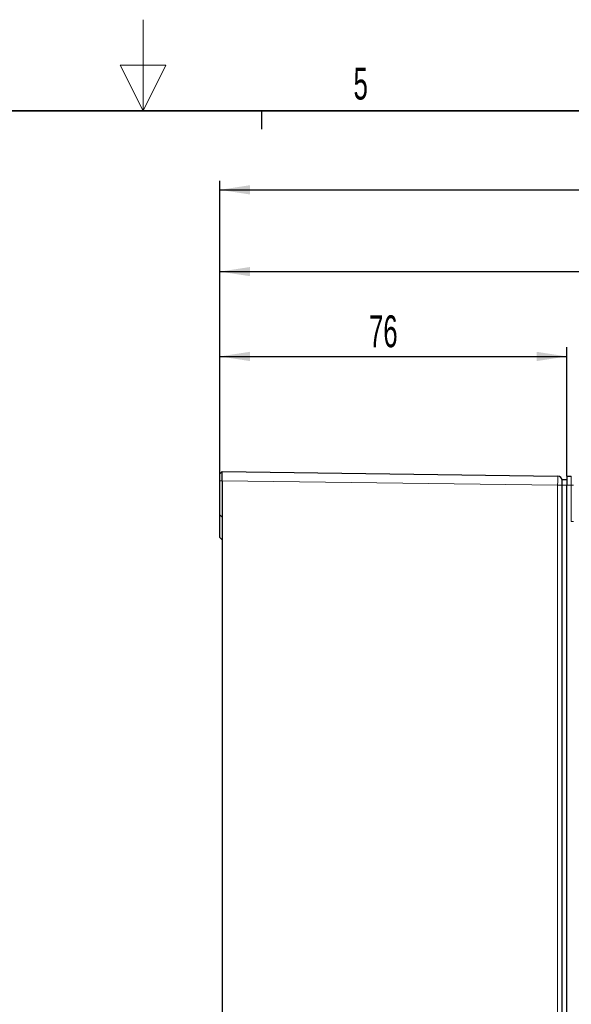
# Paper-space layout 'Blatt3' of a CAD drawing. Header units: millimetres. Extents: x 5 to 418, y 2 to 292.
# Tile 35 of 39: x 203 to 264, y 185 to 292. Entities that reach past the tile are written whole.
import ezdxf

# ---------------------------------------------------------------- set-up
doc = ezdxf.new("R2010")
doc.units = ezdxf.units.MM
doc.layers.add('SLD-0', color=7, linetype='Continuous')
doc.styles.add('SLDTEXTSTYLE0', font='TXT', dxfattribs={"width": 0.605})
doc.dimstyles.new('SLDDIMSTYLE0', dxfattribs={"dimtxt": 3.5, "dimasz": 3.302, "dimexe": 0, "dimexo": 0.0625, "dimgap": 0.875, "dimtad": 1, "dimlfac": 2, "dimrnd": 1e-09, "dimzin": 12, "dimdsep": 46, "dimtxsty": 'SLDTEXTSTYLE0', "dimsah": 1, "dimcen": 0.09, "dimadec": 0, "dimazin": 3, "dimtfac": 1, "dimtofl": 0, "dimtmove": 0, "dimatfit": 3, "dimfxl": 1, "dimfrac": 2, "dimtolj": 1, "dimtzin": 12, "dimarcsym": 0})

# ---------------------------------------------------------------- blocks, each defined once
blk = doc.blocks.new('_D_12')
at = {"layer": 'SLD-0'}
for p, q in [((225.42, 241.95), (225.42, 256.57)), ((263.42, 242.45), (263.42, 256.57)), ((225.42, 255.57), (263.42, 255.57))]:
    blk.add_line(p, q, dxfattribs=at)
for points in [[(225.42, 255.57), (228.73, 255.06), (228.73, 256.08)], [(263.42, 255.57), (260.12, 256.08), (260.12, 255.06)]]:
    blk.add_solid(points, dxfattribs=at)
at = {"layer": 'SLD-0', "insert": (241.75, 260.08), "char_height": 3.5, "attachment_point": 1, "style": 'SLDTEXTSTYLE0'}
blk.add_mtext('76', dxfattribs=at)
blk = doc.blocks.new('_D_13')
at = {"layer": 'SLD-0'}
for p, q in [((225.42, 241.95), (225.42, 274.84)), ((345.42, 227.67), (345.42, 274.84)), ((225.42, 273.84), (345.42, 273.84))]:
    blk.add_line(p, q, dxfattribs=at)
for points in [[(225.42, 273.84), (228.73, 273.33), (228.73, 274.35)], [(345.42, 273.84), (342.12, 274.35), (342.12, 273.33)]]:
    blk.add_solid(points, dxfattribs=at)
at = {"layer": 'SLD-0', "insert": (281.41, 278.35), "char_height": 3.5, "attachment_point": 1, "style": 'SLDTEXTSTYLE0'}
blk.add_mtext('240', dxfattribs=at)
blk = doc.blocks.new('_D_14')
at = {"layer": 'SLD-0'}
for p, q in [((225.42, 241.95), (225.42, 265.87)), ((321.32, 260.7), (321.32, 265.87)), ((225.42, 264.87), (321.32, 264.87))]:
    blk.add_line(p, q, dxfattribs=at)
for centre, start, end in [((272.73, 267.56), 153.4349, 206.5651), ((274.02, 267.56), 333.4349, 26.5651)]:
    blk.add_arc(centre, 6.01, start, end, dxfattribs=at)
for points in [[(225.42, 264.87), (228.73, 264.37), (228.73, 265.38)], [(321.32, 264.87), (318.02, 265.38), (318.02, 264.37)]]:
    blk.add_solid(points, dxfattribs=at)
at = {"layer": 'SLD-0', "insert": (267.36, 269.39), "char_height": 3.5, "attachment_point": 1, "style": 'SLDTEXTSTYLE0'}
blk.add_mtext('191,8', dxfattribs=at)

psp = doc.layouts.new('Blatt3')

# ---------------------------------------------------------------- linework, layer by layer
at = {"color": 7, "linetype": 'Continuous', "lineweight": 25}
for p, q in [((225.4247, 242.6968), (225.6747, 242.9468)), ((225.4247, 238.1968), (225.4247, 241.9469)), ((225.6747, 242.9468), (262.4314, 242.4535)), ((225.6747, 241.9469), (225.6747, 237.9468)), ((263.4247, 242.0468), (262.9247, 242.0468)), ((262.9247, 241.4468), (262.9247, 242.0468)), ((263.4247, 242.4468), (263.9247, 242.4468)), ((263.4247, 242.4468), (263.4247, 241.4468)), ((262.9247, 107.4468), (262.9247, 241.4468)), ((263.4247, 126.1968), (263.4247, 241.4468)), ((225.4247, 238.1968), (225.6747, 237.9468)), ((225.4247, 235.6968), (225.4247, 238.1968)), ((225.6747, 237.9468), (225.6747, 130.8934)), ((225.4247, 235.6968), (225.6747, 235.4469))]:
    psp.add_line(p, q, dxfattribs=at)
at = {"color": 7, "linetype": 'Continuous', "lineweight": 18}
for p, q in [((225.4247, 241.9469), (225.6747, 241.9469)), ((262.4314, 241.4536), (225.6747, 241.9469)), ((263.9247, 241.4468), (263.9247, 242.4468)), ((262.4314, 126.2066), (262.4314, 241.4536)), ((262.9247, 241.4536), (262.4314, 241.4536)), ((263.4247, 241.4468), (262.9247, 241.4468)), ((263.9247, 241.4468), (263.4247, 241.4468)), ((263.9247, 237.454), (263.9247, 241.4468)), ((264.1747, 241.4468), (263.9247, 241.4468)), ((264.1747, 237.454), (263.9247, 237.454))]:
    psp.add_line(p, q, dxfattribs=at)
at = {"color": 7, "linetype": 'Continuous', "lineweight": 25}
psp.add_arc((262.4247, 241.9535), 0.5, 0, 89.230975, dxfattribs=at)
at = {"color": 7, "linetype": 'Continuous', "lineweight": 18}
psp.add_ellipse((262.4247, 241.4535), major_axis=(0.0067, 1), ratio=0.0067099, start_param=4.71252409, end_param=6.28314027, dxfattribs=at)
at = {"color": 7, "linetype": 'Continuous', "lineweight": 25}
psp.add_open_spline([(225.4247, 241.9469), (225.4247, 242.0263), (225.4247, 242.1902), (225.4247, 242.4131), (225.4247, 242.5862), (225.4247, 242.6822), (225.4247, 242.6925), (225.4247, 242.6968)], degree=3, knots=[0, 0, 0, 0, 0.20235496, 0.41739747, 0.63200079, 0.84643369, 1, 1, 1, 1], dxfattribs=at)
for points in [[(225.6747, 242.8707), (225.6747, 242.9208), (225.6747, 242.9468), (225.6747, 242.9468)], [(225.6747, 242.654), (225.6747, 242.7465), (225.6747, 242.8207), (225.6747, 242.8707)], [(225.6747, 242.3296), (225.6747, 242.4505), (225.6747, 242.5614), (225.6747, 242.654)], [(225.6747, 241.9469), (225.6747, 242.0779), (225.6747, 242.2087), (225.6747, 242.3296)]]:
    psp.add_open_spline(points, degree=3, dxfattribs=at)
at = {"layer": 'SLD-0', "lineweight": 18}
for p, q in [((217, 292.5), (217, 282.5)), ((219.5, 287.5), (214.5, 287.5)), ((214.5, 287.5), (217, 282.5)), ((217, 282.5), (219.5, 287.5))]:
    psp.add_line(p, q, dxfattribs=at)
at = {"layer": 'SLD-0', "lineweight": 35}
psp.add_line((408, 282.5), (26, 282.5), dxfattribs=at)
at = {"layer": 'SLD-0'}
psp.add_line((230, 280.5), (230, 282.5), dxfattribs=at)
psp.add_line((230, 280.5), (230, 282.5), dxfattribs=at)

# ---------------------------------------------------------------- texts
at = {"layer": 'SLD-0', "insert": (240.8527, 287.243), "char_height": 3.5, "attachment_point": 2, "style": 'SLDTEXTSTYLE0'}
psp.add_mtext('5', dxfattribs=at)

# ---------------------------------------------------------------- dimensions: what is measured, and where the dimension line sits
at = {"layer": 'SLD-0'}
for base, p2, picture, middle in [((345.4247, 273.8376), (345.4247, 227.6718), '_D_13', (285.4247, 273.8376)), ((263.4247, 255.5684), (263.4247, 242.4468), '_D_12', (244.4247, 255.5684))]:
    dim = psp.add_linear_dim(base=base, p1=(225.4247, 241.9469), p2=p2, dimstyle='SLDDIMSTYLE0', dxfattribs=at)
    dim.commit()
    dim.dimension.update_dxf_attribs({"geometry": picture, "text_midpoint": middle, "dimtype": 160})
dim = psp.add_linear_dim(base=(321.3247, 264.8739), p1=(225.4247, 241.9469), p2=(321.3247, 260.6968), text='(<>)', dimstyle='SLDDIMSTYLE0', dxfattribs=at)
dim.commit()
dim.dimension.update_dxf_attribs({"geometry": '_D_14', "text_midpoint": (273.3747, 264.8739), "dimtype": 160})

doc.saveas('drawing.dxf')
